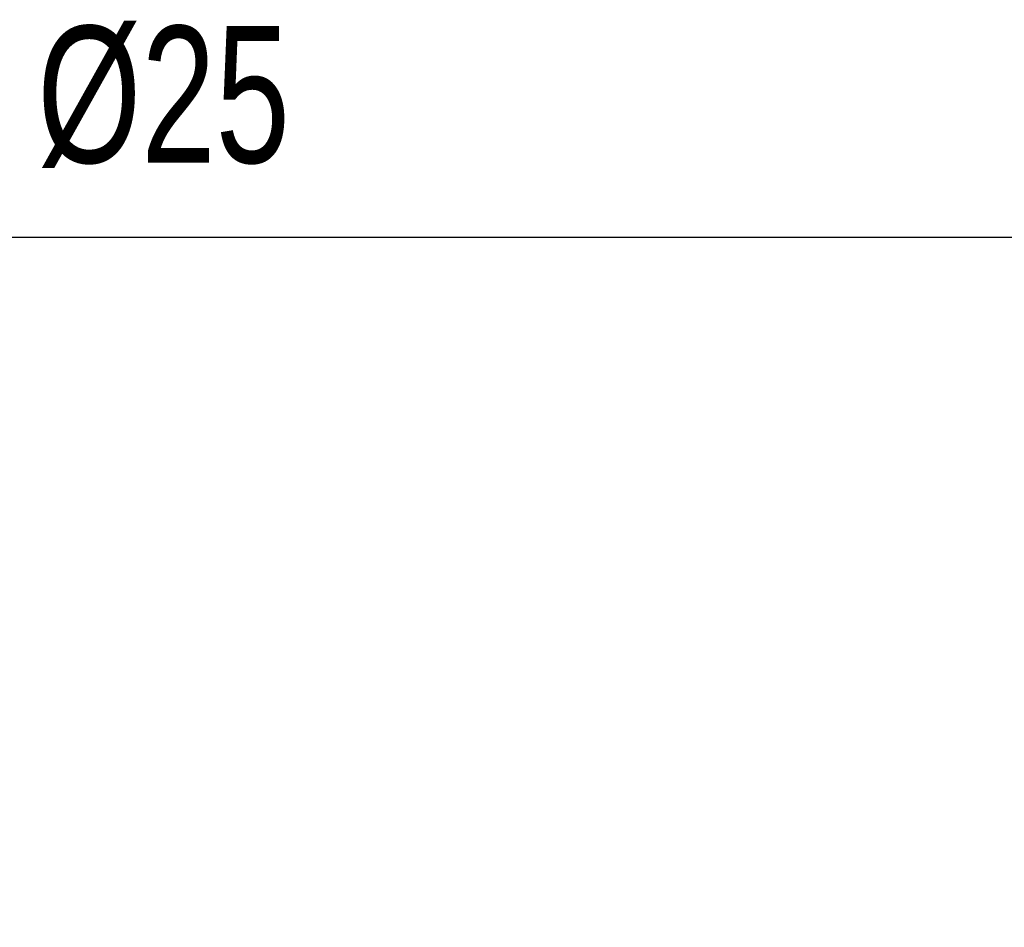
# Model space of a CAD drawing. Header units: millimetres. Extents: x -55054 to 44305, y -132338 to 49528.
# Tile 45 of 72: x 33338 to 34202, y -76079 to -75282. Entities that reach past the tile are written whole.
import ezdxf
from ezdxf import colors
from ezdxf.entities.mleader import LeaderData, LeaderLine
from ezdxf.math import Vec2, Vec3

# ---------------------------------------------------------------- set-up
doc = ezdxf.new("R2010")
doc.units = ezdxf.units.MM
doc.header["$LTSCALE"] = 100
doc.linetypes.add('HYDRANT', pattern=[3200, 3000, 0, -200])
doc.linetypes.add('SKROPLINY', pattern=[540, 317, -80, 63, -80])
for name, color, linetype, lineweight in [('.WK_WODA_OPIS', 7, 'Continuous', 13), ('GL-skropliny', 4, 'SKROPLINY', 20), ('IS Woda', 7, 'Continuous', 0)]:
    doc.layers.add(name, color=color, linetype=linetype, lineweight=lineweight)
doc.styles.add('KT', font='arial.ttf', dxfattribs={"height": 130})
doc.styles.add('WYMIARY', font='romans.shx', dxfattribs={"width": 0.7})

# ---------------------------------------------------------------- blocks, each defined once
blk = doc.blocks.new('_None')

msp = doc.modelspace()

# ---------------------------------------------------------------- linework, layer by layer
at = {"layer": 'IS Woda', "color": 4, "linetype": 'HYDRANT', "lineweight": 30, "ltscale": 0.05}
msp.add_line((34446.75, -75473.44, -141.5), (32502.45, -75473.44, -141.5), dxfattribs=at)

# ---------------------------------------------------------------- texts
at = {"layer": 'GL-skropliny', "linetype": 'ByBlock', "style": 'KT', "width": 0.7}
msp.add_text('Ø25', height=120, dxfattribs=at).set_placement((33353.53, -75407.94, -141.5))

# ---------------------------------------------------------------- leaders
at = {"layer": '.WK_WODA_OPIS'}
ml = msp.add_multileader_mtext('Standard', dxfattribs=at)
ml.set_content('Kratka wentylacyjna w stropie\\PPrzedłużyć do sufitu podwieszonego', color=256, style='WYMIARY')
ml.set_leader_properties(lineweight=-1)
ml.set_arrow_properties(name='NONE')
ml.build(insert=Vec2(0, 0))
ml.multileader.update_dxf_attribs({"text_left_attachment_type": 6, "text_right_attachment_type": 6, "dogleg_length": 86.36, "arrow_head_size": 40})
ctx = ml.context
ctx.base_point, ctx.char_height, ctx.arrow_head_size, ctx.landing_gap_size, ctx.plane_origin = Vec3(37801.13, -75732.41, 258.5), 120, 40, 10, Vec3(73135.05, -61555.32, 258.5)
ctx.left_attachment, ctx.right_attachment = 6, 6
notes = []
notes.append((ctx, [(0, (1, 1, 0), (37714.77, -75732.41, 258.5), (1, 0), 86.36, [(0, [(33679.94, -76458.41, 258.5)], 0, [])])]))
ctx.mtext.insert, ctx.mtext.line_spacing_style, ctx.mtext.flow_direction = Vec3(37811.13, -75572.41, 258.5), 2, 5
ctx.mtext.has_bg_fill, ctx.mtext.bg_color, ctx.mtext.bg_scale_factor, ctx.mtext.bg_transparency, ctx.mtext.use_window_bg_color = 1, -1027028792, 1.5, 0, 1
for ctx, leaders in notes:
    for number, flags, end, landing, length, lines in leaders:
        leader = LeaderData()
        leader.index, (leader.has_last_leader_line, leader.has_dogleg_vector, leader.attachment_direction) = number, flags
        leader.last_leader_point, leader.dogleg_vector, leader.dogleg_length = Vec3(end), Vec3(landing), length
        for number, points, colour, breaks in lines:
            line = LeaderLine()
            line.index, line.vertices, line.color, line.breaks = number, Vec3.list(points), colors.encode_raw_color(colour), breaks
            leader.lines.append(line)
        ctx.leaders.append(leader)

doc.saveas('drawing.dxf')
